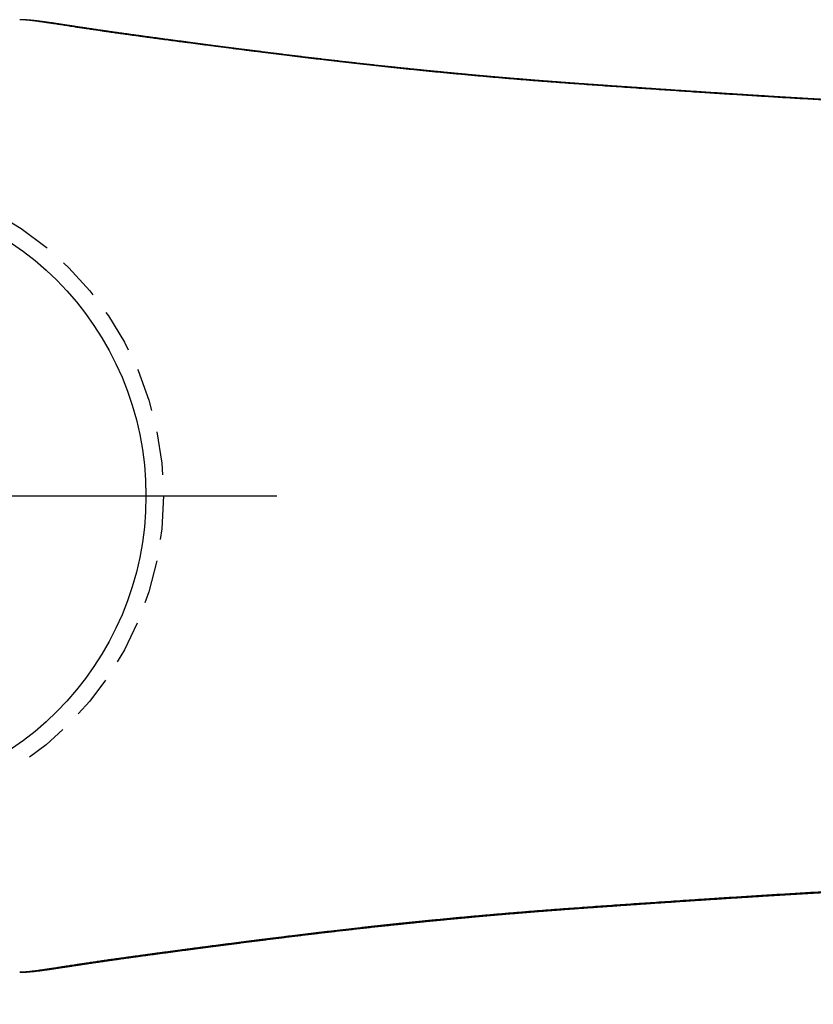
# Model space of a CAD drawing. Header units: centimetres. Extents: x 4120 to 19220, y -7417 to 180.
# Tile 47 of 223: x 9792.11 to 9796.67, y -4289.59 to -4283.94. Entities that reach past the tile are written whole.
import ezdxf

# ---------------------------------------------------------------- set-up
doc = ezdxf.new("R2010")
doc.units = ezdxf.units.CM
doc.linetypes.add('HIDDEN', pattern=[0.375, 0.25, -0.125])
doc.layers.add('A_Wymiary wewnętrzne', color=8, linetype='Continuous')
doc.layers.add('A_Wyposażenie', color=8, linetype='Continuous')
doc.styles.add('marcin', font='arial.ttf', dxfattribs={"width": 0.8, "height": 16})
doc.dimstyles.new('WYM A PROJEKT', dxfattribs={"dimscale": 2, "dimtxt": 16, "dimasz": 0.8, "dimexe": 6, "dimexo": 30, "dimgap": 2, "dimtad": 1, "dimdec": 0, "dimzin": 9, "dimdsep": 46, "dimtxsty": 'marcin', "dimblk": 'WW', "dimcen": 0, "dimdle": 6, "dimse1": 1, "dimse2": 1, "dimclrt": 7, "dimadec": 0, "dimazin": 0, "dimtfac": 1, "dimtdec": 0, "dimtix": 1, "dimtmove": 2, "dimatfit": 3, "dimldrblk": 'WW', "dimfxl": 1, "dimtolj": 1, "dimtzin": 0, "dimarcsym": 0})

# ---------------------------------------------------------------- blocks, each defined once
blk = doc.blocks.new('ORAS_ELECTRA')
for p, q in [((-2.7328, -1.0256), (-2.7328, -1.0252)), ((2.7328, -1.0256), (2.7328, -1.0252)), ((-2.3683, -4.1892), (-2.3674, -4.175)), ((2.3683, -4.1892), (2.3674, -4.1749))]:
    blk.add_line(p, q)
at = {"color": 9, "linetype": 'HIDDEN', "true_color": 0xb8b8b8}
blk.add_circle((0, 0), 1.85, dxfattribs=at)
for points, knots in [([(-2.3674, -4.175), (-2.3684, -4.1615), (-2.3703, -4.1346), (-2.3734, -4.0945), (-2.3764, -4.0546), (-2.3795, -4.0149), (-2.3826, -3.9755), (-2.3857, -3.9364), (-2.3889, -3.8974), (-2.3921, -3.8588), (-2.3953, -3.8204), (-2.3985, -3.7822), (-2.4018, -3.7443), (-2.4051, -3.7067), (-2.4084, -3.6694), (-2.4118, -3.6324), (-2.4152, -3.5952), (-2.4186, -3.5579), (-2.4221, -3.5205), (-2.4257, -3.4835), (-2.4292, -3.4467), (-2.4328, -3.4095), (-2.4365, -3.3718), (-2.4404, -3.3337), (-2.4442, -3.2959), (-2.448, -3.2586), (-2.4519, -3.2216), (-2.4557, -3.185), (-2.4596, -3.1488), (-2.4634, -3.1129), (-2.4672, -3.0775), (-2.4711, -3.0423), (-2.4749, -3.0074), (-2.4788, -2.9727), (-2.4827, -2.9385), (-2.4865, -2.9047), (-2.4903, -2.8713), (-2.4941, -2.8384), (-2.4979, -2.8059), (-2.5017, -2.7739), (-2.5054, -2.7422), (-2.5091, -2.7109), (-2.5129, -2.6799), (-2.5166, -2.6492), (-2.5202, -2.619), (-2.5239, -2.5891), (-2.5276, -2.5583), (-2.5315, -2.5267), (-2.5356, -2.4942), (-2.5396, -2.4623), (-2.5435, -2.4309), (-2.5474, -2.4001), (-2.5512, -2.3698), (-2.555, -2.3401), (-2.5587, -2.3108), (-2.5624, -2.282), (-2.5661, -2.2536), (-2.5696, -2.2257), (-2.5732, -2.1981), (-2.5768, -2.1708), (-2.5803, -2.1438), (-2.5837, -2.1172), (-2.5871, -2.0912), (-2.5905, -2.0657), (-2.5938, -2.0407), (-2.597, -2.0162), (-2.6002, -1.9921), (-2.6033, -1.9685), (-2.6067, -1.9434), (-2.6102, -1.9168), (-2.6139, -1.889), (-2.6175, -1.8619), (-2.6209, -1.8365), (-2.6241, -1.8127), (-2.6271, -1.7904), (-2.6301, -1.7687), (-2.633, -1.7473), (-2.6358, -1.7265), (-2.6389, -1.7044), (-2.6421, -1.6812), (-2.6454, -1.657), (-2.6487, -1.6334), (-2.6518, -1.6106), (-2.6549, -1.5884), (-2.658, -1.5668), (-2.6609, -1.5458), (-2.6638, -1.5254), (-2.6667, -1.5056), (-2.6693, -1.4873), (-2.6718, -1.4702), (-2.6741, -1.4544), (-2.6764, -1.439), (-2.6786, -1.424), (-2.6808, -1.4094), (-2.6829, -1.3951), (-2.685, -1.3813), (-2.687, -1.3678), (-2.6893, -1.3524), (-2.6919, -1.3355), (-2.6947, -1.3171), (-2.6974, -1.2995), (-2.7, -1.2826), (-2.7025, -1.2663), (-2.705, -1.2507), (-2.7073, -1.2358), (-2.7095, -1.2214), (-2.7116, -1.2076), (-2.7136, -1.1944), (-2.7155, -1.1818), (-2.7174, -1.1696), (-2.7191, -1.158), (-2.7207, -1.1467), (-2.7223, -1.1358), (-2.7237, -1.1252), (-2.7251, -1.1151), (-2.7263, -1.1055), (-2.7274, -1.0962), (-2.7285, -1.0873), (-2.7294, -1.0788), (-2.7302, -1.0705), (-2.731, -1.0623), (-2.7316, -1.0542), (-2.7322, -1.0452), (-2.7326, -1.0356), (-2.7327, -1.0289), (-2.7328, -1.0256)], [0, 0, 0, 0, 0.005042, 0.010085, 0.015128, 0.020171, 0.025213, 0.030256, 0.035299, 0.040342, 0.045385, 0.050427, 0.055469, 0.060512, 0.065555, 0.070598, 0.075641, 0.080861, 0.086082, 0.091303, 0.096524, 0.101745, 0.107324, 0.112903, 0.118483, 0.124063, 0.129642, 0.135243, 0.140845, 0.146447, 0.152049, 0.15765, 0.163343, 0.169037, 0.174731, 0.180424, 0.186117, 0.19181, 0.197503, 0.203197, 0.20889, 0.214583, 0.220354, 0.226126, 0.231897, 0.237669, 0.24344, 0.250034, 0.256627, 0.263221, 0.269814, 0.276407, 0.283, 0.289593, 0.296186, 0.302832, 0.309478, 0.316124, 0.322769, 0.32959, 0.336411, 0.343232, 0.350054, 0.356874, 0.363694, 0.370515, 0.377336, 0.384156, 0.390977, 0.399572, 0.408167, 0.416763, 0.425358, 0.432951, 0.440545, 0.448138, 0.455736, 0.463333, 0.470931, 0.480459, 0.489988, 0.499517, 0.509046, 0.518575, 0.528119, 0.537663, 0.547208, 0.556752, 0.566296, 0.57459, 0.582884, 0.591178, 0.599474, 0.60777, 0.616066, 0.624348, 0.63263, 0.640912, 0.653338, 0.665764, 0.678196, 0.690629, 0.703064, 0.715499, 0.727922, 0.740344, 0.752769, 0.765193, 0.777621, 0.79005, 0.802479, 0.814908, 0.827734, 0.84056, 0.853387, 0.866213, 0.879042, 0.891871, 0.904701, 0.917531, 0.931434, 0.945337, 0.95924, 0.980096, 1, 1, 1, 1]), ([(-2.7328, -1.0258), (-2.7328, -1.0261), (-2.7328, -1.0297), (-2.7326, -1.0368), (-2.7322, -1.0473), (-2.7317, -1.0582), (-2.731, -1.0693), (-2.7302, -1.0799), (-2.7293, -1.0899), (-2.7284, -1.0992), (-2.7274, -1.1084), (-2.7264, -1.1174), (-2.7254, -1.1265), (-2.7243, -1.1354), (-2.7231, -1.1445), (-2.722, -1.1532), (-2.7208, -1.1619), (-2.7197, -1.1704), (-2.7185, -1.1788), (-2.7173, -1.1872), (-2.7161, -1.1955), (-2.7149, -1.2038), (-2.7137, -1.2122), (-2.7124, -1.2205), (-2.7112, -1.2289), (-2.7099, -1.2372), (-2.7087, -1.2456), (-2.7074, -1.2541), (-2.7061, -1.2626), (-2.7048, -1.2711), (-2.7035, -1.2797), (-2.7022, -1.2883), (-2.7009, -1.297), (-2.6995, -1.3058), (-2.6982, -1.3147), (-2.6968, -1.3236), (-2.6955, -1.3327), (-2.6941, -1.3418), (-2.6927, -1.351), (-2.6913, -1.3602), (-2.6899, -1.3695), (-2.6885, -1.3789), (-2.687, -1.3884), (-2.6856, -1.3979), (-2.6842, -1.4075), (-2.6827, -1.4173), (-2.6813, -1.4271), (-2.6798, -1.4369), (-2.6783, -1.4469), (-2.6768, -1.457), (-2.6754, -1.4672), (-2.6739, -1.4774), (-2.6723, -1.4878), (-2.6708, -1.4983), (-2.6693, -1.5088), (-2.6678, -1.5193), (-2.6663, -1.5299), (-2.6648, -1.5405), (-2.6632, -1.5513), (-2.6617, -1.5621), (-2.6601, -1.5731), (-2.6586, -1.5841), (-2.657, -1.5952), (-2.6555, -1.6064), (-2.6539, -1.6177), (-2.6523, -1.6291), (-2.6507, -1.6406), (-2.6491, -1.6522), (-2.6475, -1.6639), (-2.6458, -1.6756), (-2.6442, -1.6875), (-2.6425, -1.6995), (-2.6409, -1.7116), (-2.6392, -1.7238), (-2.6375, -1.7361), (-2.6359, -1.7484), (-2.6342, -1.7608), (-2.6325, -1.7734), (-2.6308, -1.7859), (-2.6291, -1.7986), (-2.6273, -1.8114), (-2.6256, -1.8243), (-2.6239, -1.8372), (-2.6221, -1.8503), (-2.6203, -1.8634), (-2.6186, -1.8765), (-2.6168, -1.8898), (-2.615, -1.9031), (-2.6132, -1.9165), (-2.6115, -1.93), (-2.6097, -1.9436), (-2.6078, -1.9572), (-2.606, -1.971), (-2.6042, -1.9848), (-2.6024, -1.9987), (-2.6005, -2.0127), (-2.5987, -2.0267), (-2.5968, -2.0408), (-2.5949, -2.055), (-2.593, -2.0695), (-2.5911, -2.084), (-2.5892, -2.0986), (-2.5873, -2.1133), (-2.5854, -2.128), (-2.5835, -2.1427), (-2.5815, -2.1576), (-2.5796, -2.1725), (-2.5777, -2.1875), (-2.5757, -2.2025), (-2.5738, -2.2176), (-2.5718, -2.2328), (-2.5698, -2.2481), (-2.5679, -2.2635), (-2.5659, -2.2789), (-2.5639, -2.2944), (-2.5619, -2.31), (-2.5599, -2.3256), (-2.5579, -2.3414), (-2.5559, -2.3572), (-2.5539, -2.3731), (-2.5519, -2.3891), (-2.5498, -2.4052), (-2.5478, -2.4214), (-2.5458, -2.4377), (-2.5437, -2.4541), (-2.5416, -2.4706), (-2.5396, -2.487), (-2.5375, -2.5036), (-2.5355, -2.5202), (-2.5334, -2.5369), (-2.5313, -2.5537), (-2.5293, -2.5705), (-2.5272, -2.5874), (-2.5251, -2.6044), (-2.5231, -2.6214), (-2.521, -2.6386), (-2.5189, -2.6558), (-2.5168, -2.6731), (-2.5147, -2.6905), (-2.5127, -2.7079), (-2.5106, -2.7254), (-2.5085, -2.743), (-2.5064, -2.7607), (-2.5043, -2.7784), (-2.5022, -2.7963), (-2.5001, -2.8142), (-2.498, -2.8322), (-2.4959, -2.8502), (-2.4938, -2.8684), (-2.4917, -2.8866), (-2.4896, -2.9049), (-2.4876, -2.9233), (-2.4855, -2.9417), (-2.4834, -2.9603), (-2.4813, -2.9789), (-2.4792, -2.9976), (-2.4771, -3.0164), (-2.475, -3.0352), (-2.4729, -3.0542), (-2.4709, -3.0733), (-2.4688, -3.0924), (-2.4667, -3.1116), (-2.4646, -3.1309), (-2.4625, -3.1502), (-2.4605, -3.1697), (-2.4584, -3.1892), (-2.4564, -3.2088), (-2.4543, -3.2285), (-2.4522, -3.2482), (-2.4502, -3.2681), (-2.4482, -3.288), (-2.4461, -3.308), (-2.4441, -3.3281), (-2.442, -3.3483), (-2.44, -3.3686), (-2.438, -3.3889), (-2.436, -3.4094), (-2.434, -3.4299), (-2.432, -3.4505), (-2.43, -3.4713), (-2.428, -3.4921), (-2.426, -3.513), (-2.424, -3.534), (-2.422, -3.555), (-2.4201, -3.5762), (-2.4181, -3.5975), (-2.4161, -3.6189), (-2.4142, -3.6403), (-2.4122, -3.6619), (-2.4103, -3.6835), (-2.4084, -3.7052), (-2.4065, -3.727), (-2.4045, -3.7489), (-2.4026, -3.771), (-2.4007, -3.7931), (-2.3988, -3.8154), (-2.3969, -3.8377), (-2.3951, -3.8601), (-2.3932, -3.8826), (-2.3914, -3.9051), (-2.3895, -3.9277), (-2.3877, -3.9505), (-2.3858, -3.9734), (-2.384, -3.9965), (-2.3822, -4.0197), (-2.3804, -4.043), (-2.3786, -4.0664), (-2.3768, -4.0893), (-2.3752, -4.1111), (-2.3736, -4.1326), (-2.3721, -4.1524), (-2.3707, -4.171), (-2.3699, -4.1828), (-2.3694, -4.1888), (-2.3694, -4.1893)], [0, 0, 0, 0, 0.000897, 0.014392, 0.028259, 0.042658, 0.057335, 0.071796, 0.084135, 0.095797, 0.106851, 0.118564, 0.128903, 0.139852, 0.150279, 0.16025, 0.169835, 0.179089, 0.188056, 0.196771, 0.205262, 0.213555, 0.22166, 0.22964, 0.237452, 0.24511, 0.252628, 0.260016, 0.267284, 0.274441, 0.281494, 0.28845, 0.295315, 0.302095, 0.308794, 0.315416, 0.32203, 0.328524, 0.334936, 0.341269, 0.347528, 0.353717, 0.35984, 0.365899, 0.371898, 0.377839, 0.383725, 0.389558, 0.39534, 0.401075, 0.406762, 0.412405, 0.418004, 0.423618, 0.429062, 0.434454, 0.439796, 0.445092, 0.450342, 0.455549, 0.460714, 0.465839, 0.470925, 0.475973, 0.480986, 0.485964, 0.490908, 0.49582, 0.500701, 0.505551, 0.510372, 0.515165, 0.519931, 0.524654, 0.529349, 0.534008, 0.538633, 0.543224, 0.547784, 0.552312, 0.556812, 0.561283, 0.565726, 0.570144, 0.574534, 0.578879, 0.58319, 0.587475, 0.591733, 0.595965, 0.60017, 0.60435, 0.608503, 0.612631, 0.616733, 0.620811, 0.624863, 0.628816, 0.632873, 0.6369, 0.640897, 0.644865, 0.648806, 0.652719, 0.656607, 0.660469, 0.664307, 0.668122, 0.671913, 0.675683, 0.679431, 0.683158, 0.686865, 0.690552, 0.694221, 0.697871, 0.701504, 0.70512, 0.708719, 0.712302, 0.715869, 0.719422, 0.72296, 0.726484, 0.730023, 0.733512, 0.736982, 0.740435, 0.743872, 0.747294, 0.7507, 0.754091, 0.75746, 0.760819, 0.764168, 0.767504, 0.770826, 0.774132, 0.777422, 0.780694, 0.783961, 0.787221, 0.790468, 0.793703, 0.796926, 0.800138, 0.803338, 0.806527, 0.809706, 0.812875, 0.816033, 0.819181, 0.82232, 0.82545, 0.828571, 0.831684, 0.83479, 0.837892, 0.840985, 0.84407, 0.847147, 0.850216, 0.853277, 0.856332, 0.859379, 0.862419, 0.865453, 0.868481, 0.871504, 0.87452, 0.877531, 0.880538, 0.883539, 0.886536, 0.889529, 0.892518, 0.895503, 0.898484, 0.901463, 0.904439, 0.907412, 0.910382, 0.913351, 0.916318, 0.919283, 0.922247, 0.92521, 0.928172, 0.931133, 0.934095, 0.937043, 0.939995, 0.942952, 0.945913, 0.948876, 0.95184, 0.954801, 0.957758, 0.960716, 0.963662, 0.966616, 0.969577, 0.972545, 0.975521, 0.978504, 0.981496, 0.984497, 0.98746, 0.990212, 0.992827, 0.995596, 0.997715, 0.99984, 1, 1, 1, 1]), ([(2.3674, -4.175), (2.3684, -4.1612), (2.3704, -4.1336), (2.3735, -4.0926), (2.3766, -4.0517), (2.3798, -4.0111), (2.3829, -3.9707), (2.3862, -3.9305), (2.3894, -3.8906), (2.3927, -3.8509), (2.396, -3.8115), (2.3994, -3.7722), (2.4028, -3.733), (2.4062, -3.694), (2.4097, -3.6553), (2.4132, -3.6169), (2.4167, -3.5788), (2.4202, -3.541), (2.4237, -3.5036), (2.4273, -3.4665), (2.4308, -3.4297), (2.4344, -3.3933), (2.438, -3.3573), (2.4416, -3.3215), (2.4452, -3.2862), (2.4488, -3.2511), (2.4524, -3.2161), (2.4561, -3.1809), (2.4599, -3.1457), (2.4636, -3.1109), (2.4673, -3.0765), (2.4711, -3.042), (2.4749, -3.0074), (2.4788, -2.9727), (2.4827, -2.9385), (2.4865, -2.9047), (2.4903, -2.8713), (2.4941, -2.8384), (2.4979, -2.8059), (2.5017, -2.7739), (2.5054, -2.7422), (2.5091, -2.7109), (2.5129, -2.6799), (2.5166, -2.6492), (2.5202, -2.619), (2.5239, -2.5891), (2.5276, -2.5588), (2.5314, -2.528), (2.5352, -2.4969), (2.5391, -2.4662), (2.5428, -2.4361), (2.5466, -2.4064), (2.5503, -2.3772), (2.5539, -2.3485), (2.5575, -2.3203), (2.561, -2.2925), (2.5647, -2.2638), (2.5686, -2.2341), (2.5725, -2.2035), (2.5764, -2.1736), (2.5802, -2.1443), (2.584, -2.1156), (2.5876, -2.0875), (2.5912, -2.06), (2.5948, -2.033), (2.5983, -2.0067), (2.6017, -1.9808), (2.605, -1.9555), (2.6083, -1.9307), (2.6116, -1.9062), (2.6148, -1.8821), (2.618, -1.8586), (2.6211, -1.8354), (2.6241, -1.8127), (2.6271, -1.7904), (2.6301, -1.7687), (2.633, -1.7473), (2.6358, -1.7265), (2.6389, -1.7044), (2.6421, -1.6812), (2.6454, -1.657), (2.6487, -1.6334), (2.6518, -1.6106), (2.6549, -1.5884), (2.658, -1.5668), (2.6609, -1.5458), (2.6638, -1.5254), (2.6667, -1.5056), (2.6693, -1.4873), (2.6718, -1.4702), (2.6741, -1.4544), (2.6764, -1.439), (2.6786, -1.424), (2.6808, -1.4094), (2.6829, -1.3951), (2.685, -1.3813), (2.687, -1.3678), (2.6893, -1.3524), (2.6919, -1.3355), (2.6947, -1.3171), (2.6974, -1.2995), (2.7, -1.2826), (2.7025, -1.2663), (2.705, -1.2507), (2.7073, -1.2358), (2.7095, -1.2214), (2.7116, -1.2076), (2.7136, -1.1944), (2.7155, -1.1818), (2.7174, -1.1696), (2.7191, -1.158), (2.7207, -1.1467), (2.7223, -1.1358), (2.7237, -1.1252), (2.7251, -1.1151), (2.7263, -1.1055), (2.7274, -1.0962), (2.7285, -1.0873), (2.7294, -1.0788), (2.7302, -1.0705), (2.731, -1.0623), (2.7316, -1.0542), (2.7322, -1.0452), (2.7326, -1.0356), (2.7327, -1.0289), (2.7328, -1.0256)], [0, 0, 0, 0, 0.005164, 0.010329, 0.015494, 0.020658, 0.025822, 0.031005, 0.036188, 0.041372, 0.046555, 0.051738, 0.056984, 0.06223, 0.067476, 0.072723, 0.077968, 0.083214, 0.08846, 0.093707, 0.098953, 0.104199, 0.109444, 0.11469, 0.119937, 0.125183, 0.130428, 0.135872, 0.141317, 0.146762, 0.152206, 0.15765, 0.163343, 0.169037, 0.174731, 0.180424, 0.186117, 0.19181, 0.197503, 0.203197, 0.20889, 0.214583, 0.220354, 0.226126, 0.231897, 0.237669, 0.24344, 0.24976, 0.25608, 0.2624, 0.26872, 0.275039, 0.281377, 0.287715, 0.294054, 0.300392, 0.30673, 0.314114, 0.321498, 0.328883, 0.336267, 0.343651, 0.351036, 0.35842, 0.365804, 0.373187, 0.380571, 0.387955, 0.395339, 0.402843, 0.410348, 0.417853, 0.425358, 0.432951, 0.440545, 0.448138, 0.455736, 0.463333, 0.470931, 0.480459, 0.489988, 0.499517, 0.509046, 0.518575, 0.528119, 0.537663, 0.547208, 0.556752, 0.566296, 0.57459, 0.582884, 0.591178, 0.599474, 0.60777, 0.616066, 0.624348, 0.63263, 0.640912, 0.653338, 0.665764, 0.678196, 0.690629, 0.703064, 0.715499, 0.727921, 0.740344, 0.752769, 0.765193, 0.777621, 0.79005, 0.802479, 0.814908, 0.827734, 0.84056, 0.853387, 0.866213, 0.879042, 0.891871, 0.904701, 0.917531, 0.931434, 0.945337, 0.95924, 0.980096, 1, 1, 1, 1]), ([(2.3694, -4.1893), (2.3698, -4.1839), (2.3706, -4.1731), (2.3718, -4.1568), (2.3731, -4.139), (2.3745, -4.1195), (2.3762, -4.0979), (2.3779, -4.0754), (2.3797, -4.0522), (2.3815, -4.0286), (2.3833, -4.0053), (2.3852, -3.9821), (2.387, -3.959), (2.3888, -3.936), (2.3907, -3.9132), (2.3926, -3.8906), (2.3944, -3.8681), (2.3963, -3.8457), (2.3982, -3.8234), (2.4, -3.8011), (2.4019, -3.7789), (2.4039, -3.7568), (2.4058, -3.7348), (2.4077, -3.713), (2.4096, -3.6912), (2.4115, -3.6696), (2.4135, -3.6481), (2.4154, -3.6267), (2.4174, -3.6054), (2.4193, -3.5842), (2.4213, -3.563), (2.4232, -3.5419), (2.4252, -3.521), (2.4272, -3.5001), (2.4292, -3.4793), (2.4312, -3.4587), (2.4332, -3.4381), (2.4352, -3.4176), (2.4372, -3.3971), (2.4392, -3.3768), (2.4412, -3.3566), (2.4432, -3.3364), (2.4453, -3.3164), (2.4473, -3.2964), (2.4493, -3.2765), (2.4514, -3.2567), (2.4534, -3.237), (2.4555, -3.2174), (2.4575, -3.1978), (2.4596, -3.1783), (2.4616, -3.159), (2.4637, -3.1397), (2.4657, -3.1204), (2.4678, -3.1013), (2.4699, -3.0822), (2.4719, -3.0632), (2.474, -3.0443), (2.4761, -3.0255), (2.4782, -3.0067), (2.4803, -2.988), (2.4823, -2.9694), (2.4844, -2.951), (2.4865, -2.9325), (2.4886, -2.9142), (2.4907, -2.896), (2.4927, -2.8778), (2.4948, -2.8597), (2.4969, -2.8417), (2.499, -2.8238), (2.5011, -2.8059), (2.5032, -2.7881), (2.5052, -2.7704), (2.5073, -2.7528), (2.5094, -2.7352), (2.5115, -2.7178), (2.5136, -2.7003), (2.5156, -2.683), (2.5177, -2.6658), (2.5198, -2.6487), (2.5218, -2.6316), (2.5239, -2.6146), (2.526, -2.5977), (2.528, -2.5808), (2.5301, -2.5641), (2.5321, -2.5474), (2.5342, -2.5309), (2.5362, -2.5144), (2.5382, -2.4979), (2.5403, -2.4816), (2.5423, -2.4653), (2.5443, -2.4491), (2.5463, -2.433), (2.5484, -2.4169), (2.5504, -2.4009), (2.5524, -2.385), (2.5544, -2.3691), (2.5564, -2.3534), (2.5584, -2.3377), (2.5604, -2.3221), (2.5623, -2.3066), (2.5643, -2.2912), (2.5663, -2.2759), (2.5682, -2.2606), (2.5702, -2.2455), (2.5721, -2.2304), (2.5741, -2.2154), (2.576, -2.2004), (2.5779, -2.1856), (2.5798, -2.1708), (2.5817, -2.156), (2.5836, -2.1414), (2.5855, -2.1268), (2.5874, -2.1123), (2.5893, -2.0978), (2.5912, -2.0834), (2.5931, -2.0691), (2.595, -2.0549), (2.5968, -2.0406), (2.5987, -2.0265), (2.6005, -2.0126), (2.6024, -1.9988), (2.6042, -1.9851), (2.606, -1.9714), (2.6078, -1.9578), (2.6096, -1.9443), (2.6113, -1.9309), (2.6131, -1.9176), (2.6149, -1.9043), (2.6166, -1.8911), (2.6184, -1.878), (2.6201, -1.865), (2.6219, -1.8521), (2.6236, -1.8393), (2.6253, -1.8265), (2.627, -1.8138), (2.6287, -1.8012), (2.6304, -1.7886), (2.6321, -1.7762), (2.6338, -1.7639), (2.6354, -1.7516), (2.6371, -1.7394), (2.6387, -1.7273), (2.6404, -1.7153), (2.642, -1.7034), (2.6436, -1.6915), (2.6453, -1.6798), (2.6469, -1.6681), (2.6485, -1.6565), (2.6501, -1.645), (2.6516, -1.6337), (2.6532, -1.6224), (2.6548, -1.6112), (2.6563, -1.6001), (2.6579, -1.5891), (2.6594, -1.5782), (2.6609, -1.5674), (2.6625, -1.5567), (2.664, -1.5461), (2.6655, -1.5356), (2.667, -1.5251), (2.6684, -1.5148), (2.6699, -1.5045), (2.6714, -1.4943), (2.6729, -1.4842), (2.6743, -1.4741), (2.6758, -1.464), (2.6773, -1.4541), (2.6787, -1.4442), (2.6802, -1.4344), (2.6816, -1.4247), (2.683, -1.4151), (2.6845, -1.4056), (2.6859, -1.3961), (2.6873, -1.3868), (2.6887, -1.3775), (2.69, -1.3683), (2.6914, -1.3592), (2.6928, -1.3502), (2.6941, -1.3413), (2.6955, -1.3324), (2.6968, -1.3236), (2.6982, -1.3148), (2.6995, -1.3061), (2.7008, -1.2975), (2.7021, -1.289), (2.7034, -1.2805), (2.7047, -1.2722), (2.7059, -1.2638), (2.7072, -1.2556), (2.7084, -1.2474), (2.7096, -1.2393), (2.7109, -1.2312), (2.7121, -1.2231), (2.7133, -1.2151), (2.7144, -1.2071), (2.7156, -1.199), (2.7168, -1.1911), (2.7179, -1.1831), (2.719, -1.1751), (2.7201, -1.1671), (2.7212, -1.159), (2.7223, -1.1509), (2.7234, -1.1427), (2.7244, -1.1344), (2.7255, -1.1259), (2.7265, -1.1172), (2.7275, -1.1082), (2.7284, -1.099), (2.7293, -1.0896), (2.7302, -1.0799), (2.7309, -1.0698), (2.7316, -1.0593), (2.7322, -1.0484), (2.7326, -1.0375), (2.7328, -1.0299), (2.7328, -1.026), (2.7328, -1.0258)], [0, 0, 0, 0, 0.002013, 0.004064, 0.006124, 0.008739, 0.011458, 0.014318, 0.017349, 0.020341, 0.023344, 0.026338, 0.029325, 0.032303, 0.035274, 0.038238, 0.041195, 0.044145, 0.047102, 0.050061, 0.053023, 0.055986, 0.058948, 0.061908, 0.064862, 0.06781, 0.070751, 0.0737, 0.076654, 0.079609, 0.082565, 0.085523, 0.088481, 0.091442, 0.094405, 0.09737, 0.100337, 0.103307, 0.106281, 0.109257, 0.112238, 0.115222, 0.11821, 0.121202, 0.1242, 0.127202, 0.130209, 0.133222, 0.13624, 0.139265, 0.142296, 0.145333, 0.148377, 0.151428, 0.154487, 0.157553, 0.160627, 0.16371, 0.166801, 0.1699, 0.173009, 0.17612, 0.17924, 0.182368, 0.185506, 0.188653, 0.19181, 0.194977, 0.198155, 0.201343, 0.204543, 0.207753, 0.210975, 0.214209, 0.217456, 0.220715, 0.223986, 0.227263, 0.230551, 0.233856, 0.237175, 0.240507, 0.243851, 0.247205, 0.250567, 0.253941, 0.257333, 0.26074, 0.264163, 0.267601, 0.271056, 0.274528, 0.278022, 0.281533, 0.285058, 0.288597, 0.292151, 0.29572, 0.299304, 0.302905, 0.306523, 0.310158, 0.313811, 0.317482, 0.321172, 0.324882, 0.328613, 0.332364, 0.336136, 0.339931, 0.343749, 0.34759, 0.351456, 0.355347, 0.359264, 0.363208, 0.367179, 0.371179, 0.375209, 0.379269, 0.383227, 0.387284, 0.391364, 0.39547, 0.3996, 0.403756, 0.407937, 0.412143, 0.416375, 0.420632, 0.424916, 0.429225, 0.433559, 0.437953, 0.442359, 0.446791, 0.451251, 0.455738, 0.460254, 0.464801, 0.469379, 0.473989, 0.478633, 0.483312, 0.488022, 0.492775, 0.497554, 0.50236, 0.507196, 0.512061, 0.516957, 0.521884, 0.526845, 0.531839, 0.536868, 0.541934, 0.547037, 0.552179, 0.557362, 0.562587, 0.567856, 0.57317, 0.578531, 0.583942, 0.589408, 0.594979, 0.600591, 0.606246, 0.611946, 0.617692, 0.623487, 0.629332, 0.63523, 0.641182, 0.647192, 0.653261, 0.659393, 0.665591, 0.671859, 0.678198, 0.684615, 0.691113, 0.697728, 0.704351, 0.711049, 0.717826, 0.724686, 0.731635, 0.738677, 0.745819, 0.753069, 0.760433, 0.76792, 0.77554, 0.783304, 0.791226, 0.7993, 0.807517, 0.815916, 0.824516, 0.83334, 0.842415, 0.851774, 0.861455, 0.871507, 0.881988, 0.89297, 0.90452, 0.916238, 0.928628, 0.941738, 0.955575, 0.970002, 0.984693, 0.999125, 1, 1, 1, 1]), ([(-1.7876, -9.841), (-1.7921, -9.8272), (-1.8009, -9.7997), (-1.8139, -9.7571), (-1.8267, -9.7133), (-1.8393, -9.6683), (-1.8515, -9.6231), (-1.8633, -9.5777), (-1.8756, -9.5283), (-1.8885, -9.4747), (-1.9017, -9.4171), (-1.9144, -9.3591), (-1.9267, -9.3006), (-1.9385, -9.2416), (-1.9499, -9.1821), (-1.961, -9.1222), (-1.971, -9.0652), (-1.9803, -9.011), (-1.9887, -8.9598), (-1.9969, -8.9083), (-2.0049, -8.8566), (-2.0126, -8.8047), (-2.0202, -8.7525), (-2.0276, -8.7001), (-2.0347, -8.6476), (-2.0417, -8.5948), (-2.0489, -8.5397), (-2.0561, -8.4822), (-2.0633, -8.4222), (-2.0704, -8.3621), (-2.0773, -8.3018), (-2.084, -8.2412), (-2.0906, -8.1805), (-2.097, -8.1195), (-2.1032, -8.0584), (-2.1093, -7.9972), (-2.1155, -7.9329), (-2.1219, -7.8657), (-2.1283, -7.7953), (-2.1346, -7.7249), (-2.1407, -7.6544), (-2.1467, -7.5828), (-2.1526, -7.5103), (-2.1585, -7.4369), (-2.1642, -7.3633), (-2.1698, -7.2897), (-2.1757, -7.2089), (-2.1821, -7.1209), (-2.1887, -7.0257), (-2.1951, -6.9305), (-2.2021, -6.8246), (-2.2095, -6.708), (-2.2174, -6.5808), (-2.2246, -6.4614), (-2.2312, -6.3497), (-2.2372, -6.2458), (-2.2426, -6.1506), (-2.2475, -6.0641), (-2.2519, -5.9863), (-2.2563, -5.9086), (-2.2604, -5.837), (-2.2641, -5.7713), (-2.2675, -5.7117), (-2.2709, -5.6521), (-2.2743, -5.5927), (-2.2777, -5.5333), (-2.2812, -5.474), (-2.2848, -5.4148), (-2.2884, -5.3557), (-2.292, -5.2968), (-2.2956, -5.2386), (-2.2992, -5.1811), (-2.3029, -5.1244), (-2.3065, -5.0677), (-2.3102, -5.0112), (-2.3141, -4.9501), (-2.3184, -4.8845), (-2.3231, -4.8143), (-2.3277, -4.7443), (-2.3323, -4.6767), (-2.3367, -4.6114), (-2.341, -4.5483), (-2.3454, -4.4855), (-2.3497, -4.4229), (-2.3541, -4.3605), (-2.3585, -4.2984), (-2.3629, -4.2365), (-2.3659, -4.1955), (-2.3674, -4.1749)], [0, 0, 0, 0, 0.008254, 0.016507, 0.025317, 0.034126, 0.042936, 0.051746, 0.060556, 0.071566, 0.082578, 0.093589, 0.1046, 0.115711, 0.126823, 0.137935, 0.149046, 0.158432, 0.167818, 0.177204, 0.186591, 0.195976, 0.205383, 0.21479, 0.224198, 0.233605, 0.243012, 0.253602, 0.264194, 0.274785, 0.285377, 0.295967, 0.306582, 0.317197, 0.327813, 0.338428, 0.349043, 0.361157, 0.373272, 0.385388, 0.397503, 0.409617, 0.422179, 0.434741, 0.447303, 0.459865, 0.472427, 0.488628, 0.50483, 0.521032, 0.537233, 0.558838, 0.580443, 0.602048, 0.619714, 0.63738, 0.655045, 0.668297, 0.681548, 0.694797, 0.708046, 0.718249, 0.728453, 0.738657, 0.74886, 0.759063, 0.769284, 0.779506, 0.789728, 0.79995, 0.810172, 0.82009, 0.830008, 0.839927, 0.849846, 0.859764, 0.872181, 0.884598, 0.897015, 0.909432, 0.920744, 0.932056, 0.943368, 0.954679, 0.966009, 0.97734, 0.98867, 1, 1, 1, 1]), ([(1.7876, -9.841), (1.7921, -9.8272), (1.8009, -9.7997), (1.814, -9.7567), (1.827, -9.7122), (1.8399, -9.6661), (1.8524, -9.6198), (1.8644, -9.5733), (1.8761, -9.5264), (1.8874, -9.4791), (1.8984, -9.4314), (1.9091, -9.3835), (1.9194, -9.3354), (1.9294, -9.287), (1.9391, -9.2384), (1.9485, -9.1895), (1.9576, -9.1404), (1.9665, -9.091), (1.9752, -9.0412), (1.9836, -8.9909), (1.9919, -8.9402), (1.9999, -8.8892), (2.0077, -8.838), (2.0153, -8.7866), (2.0227, -8.735), (2.0299, -8.6832), (2.0369, -8.6312), (2.0438, -8.579), (2.0506, -8.5261), (2.0573, -8.4724), (2.0638, -8.418), (2.0703, -8.3634), (2.0765, -8.3086), (2.0832, -8.2491), (2.0901, -8.1848), (2.0974, -8.1157), (2.1044, -8.0464), (2.1115, -7.975), (2.1185, -7.9015), (2.1255, -7.8259), (2.1323, -7.7501), (2.139, -7.6742), (2.1454, -7.5982), (2.1517, -7.522), (2.1578, -7.4456), (2.1638, -7.3692), (2.1696, -7.2926), (2.1757, -7.2099), (2.1821, -7.1209), (2.1887, -7.0257), (2.1951, -6.9305), (2.2021, -6.8246), (2.2095, -6.708), (2.2174, -6.5808), (2.2242, -6.4678), (2.23, -6.369), (2.235, -6.2843), (2.2398, -6.1997), (2.2445, -6.1176), (2.249, -6.0381), (2.2534, -5.9611), (2.2577, -5.8842), (2.2617, -5.8125), (2.2655, -5.7459), (2.269, -5.6846), (2.2725, -5.6233), (2.2761, -5.5621), (2.2795, -5.503), (2.2829, -5.446), (2.2862, -5.391), (2.2896, -5.3361), (2.2929, -5.2814), (2.2964, -5.2259), (2.3, -5.1696), (2.3036, -5.1125), (2.3073, -5.0555), (2.311, -4.9987), (2.3149, -4.9387), (2.319, -4.8755), (2.3234, -4.8092), (2.3278, -4.7431), (2.3322, -4.6772), (2.3367, -4.6115), (2.3412, -4.546), (2.3457, -4.4808), (2.3501, -4.4172), (2.3545, -4.3552), (2.3588, -4.2948), (2.3631, -4.2347), (2.3659, -4.1949), (2.3674, -4.1749)], [0, 0, 0, 0, 0.008254, 0.016507, 0.02553, 0.034553, 0.043576, 0.052599, 0.061622, 0.070733, 0.079845, 0.088957, 0.098069, 0.10718, 0.116312, 0.125444, 0.134576, 0.143708, 0.15284, 0.162117, 0.171395, 0.180673, 0.189951, 0.199229, 0.208526, 0.217824, 0.227123, 0.236421, 0.245719, 0.255331, 0.264944, 0.274557, 0.28417, 0.293783, 0.305821, 0.31786, 0.329899, 0.341938, 0.354976, 0.368015, 0.381054, 0.394094, 0.407132, 0.420191, 0.43325, 0.446309, 0.459368, 0.472427, 0.488628, 0.50483, 0.521031, 0.537233, 0.558838, 0.580443, 0.602048, 0.616437, 0.630826, 0.645215, 0.659604, 0.672724, 0.685844, 0.698965, 0.712084, 0.72259, 0.733096, 0.743602, 0.754107, 0.764612, 0.774114, 0.783617, 0.793119, 0.802622, 0.812124, 0.822104, 0.832085, 0.842066, 0.852047, 0.862028, 0.873762, 0.885496, 0.89723, 0.908963, 0.920715, 0.932467, 0.944219, 0.955971, 0.966978, 0.977985, 0.988993, 1, 1, 1, 1]), ([(-2.3694, -4.1893), (-2.3689, -4.196), (-2.3677, -4.2128), (-2.3658, -4.2399), (-2.3636, -4.2706), (-2.3614, -4.3014), (-2.3592, -4.3325), (-2.357, -4.3638), (-2.3548, -4.3953), (-2.3526, -4.4269), (-2.3503, -4.4588), (-2.3481, -4.4908), (-2.3459, -4.5231), (-2.3437, -4.5555), (-2.3414, -4.5881), (-2.3392, -4.621), (-2.337, -4.654), (-2.3347, -4.6873), (-2.3325, -4.7208), (-2.3302, -4.7545), (-2.3279, -4.7884), (-2.3257, -4.8226), (-2.3234, -4.8571), (-2.3211, -4.8919), (-2.3188, -4.927), (-2.3165, -4.9624), (-2.3142, -4.9981), (-2.3118, -5.0341), (-2.3095, -5.0704), (-2.3072, -5.1068), (-2.3049, -5.1429), (-2.3026, -5.1783), (-2.3004, -5.213), (-2.2982, -5.2472), (-2.2961, -5.2809), (-2.2941, -5.3138), (-2.2921, -5.3462), (-2.2901, -5.3781), (-2.2882, -5.4102), (-2.2863, -5.4424), (-2.2843, -5.4747), (-2.2824, -5.5072), (-2.2805, -5.5398), (-2.2786, -5.5727), (-2.2766, -5.6065), (-2.2746, -5.6413), (-2.2725, -5.6773), (-2.2704, -5.7142), (-2.2682, -5.7521), (-2.266, -5.7912), (-2.2637, -5.8316), (-2.2614, -5.8732), (-2.2589, -5.9162), (-2.2564, -5.9604), (-2.2538, -6.0061), (-2.2512, -6.0533), (-2.2484, -6.1023), (-2.2455, -6.1533), (-2.2424, -6.2068), (-2.2391, -6.2631), (-2.2357, -6.323), (-2.2319, -6.3876), (-2.2276, -6.459), (-2.2228, -6.5391), (-2.2172, -6.6307), (-2.2114, -6.7246), (-2.2056, -6.814), (-2.2006, -6.8915), (-2.1959, -6.9613), (-2.1916, -7.0254), (-2.1874, -7.0853), (-2.1834, -7.1417), (-2.1795, -7.1971), (-2.1755, -7.2517), (-2.1715, -7.3058), (-2.1675, -7.3575), (-2.1637, -7.4073), (-2.1599, -7.4554), (-2.1562, -7.5024), (-2.1525, -7.5485), (-2.1488, -7.5936), (-2.1451, -7.6379), (-2.1414, -7.6812), (-2.1377, -7.7238), (-2.134, -7.7657), (-2.1303, -7.8068), (-2.1267, -7.8473), (-2.123, -7.8872), (-2.1193, -7.9265), (-2.1157, -7.9652), (-2.112, -8.0032), (-2.1083, -8.0407), (-2.1046, -8.0777), (-2.1009, -8.1144), (-2.0972, -8.1508), (-2.0934, -8.1868), (-2.0896, -8.2226), (-2.0858, -8.2581), (-2.082, -8.2933), (-2.0781, -8.3282), (-2.0742, -8.3629), (-2.0702, -8.3973), (-2.0662, -8.4314), (-2.0622, -8.4653), (-2.0582, -8.4988), (-2.0541, -8.5324), (-2.0499, -8.566), (-2.0456, -8.5998), (-2.0412, -8.6335), (-2.0368, -8.667), (-2.0324, -8.7004), (-2.0279, -8.7337), (-2.0233, -8.7668), (-2.0186, -8.7998), (-2.0139, -8.8326), (-2.0091, -8.8653), (-2.0043, -8.8979), (-1.9994, -8.9303), (-1.9944, -8.9626), (-1.9893, -8.9948), (-1.9842, -9.0268), (-1.9789, -9.0587), (-1.9736, -9.0905), (-1.9682, -9.1222), (-1.9627, -9.1541), (-1.957, -9.1859), (-1.9512, -9.2177), (-1.9453, -9.2496), (-1.9393, -9.2814), (-1.9332, -9.3132), (-1.9269, -9.3449), (-1.9205, -9.3766), (-1.9139, -9.4082), (-1.9073, -9.4398), (-1.9005, -9.4712), (-1.8935, -9.5025), (-1.8864, -9.5338), (-1.8792, -9.565), (-1.8719, -9.5959), (-1.8645, -9.6266), (-1.8569, -9.6569), (-1.8493, -9.6869), (-1.8416, -9.7166), (-1.8338, -9.746), (-1.8258, -9.7751), (-1.8178, -9.8037), (-1.8098, -9.8319), (-1.8023, -9.8576), (-1.7973, -9.874), (-1.7952, -9.8811)], [0, 0, 0, 0, 0.003717, 0.009313, 0.014928, 0.020555, 0.026233, 0.03193, 0.037647, 0.043385, 0.049146, 0.054929, 0.060735, 0.066566, 0.072421, 0.078302, 0.08421, 0.090145, 0.096108, 0.102101, 0.108124, 0.114179, 0.120284, 0.12643, 0.132619, 0.138851, 0.145129, 0.151456, 0.157822, 0.164262, 0.170565, 0.17674, 0.182798, 0.188746, 0.194593, 0.200378, 0.205891, 0.21142, 0.216964, 0.222524, 0.228101, 0.233694, 0.239304, 0.244935, 0.25068, 0.256699, 0.262858, 0.269171, 0.275654, 0.282327, 0.289211, 0.29633, 0.303656, 0.31119, 0.318955, 0.326981, 0.335304, 0.343968, 0.353032, 0.362574, 0.372698, 0.383557, 0.395482, 0.409046, 0.424384, 0.442107, 0.456898, 0.469886, 0.481632, 0.49246, 0.502582, 0.51214, 0.521235, 0.530868, 0.540056, 0.548857, 0.557329, 0.565515, 0.573524, 0.581406, 0.589126, 0.596695, 0.604126, 0.611427, 0.618606, 0.625673, 0.632633, 0.639493, 0.646258, 0.652934, 0.659525, 0.665978, 0.67238, 0.678735, 0.685044, 0.691309, 0.697531, 0.703712, 0.709852, 0.715953, 0.722016, 0.728043, 0.734034, 0.739991, 0.745914, 0.751731, 0.757726, 0.763707, 0.769675, 0.775628, 0.781568, 0.787493, 0.793405, 0.799302, 0.805186, 0.811056, 0.816912, 0.822755, 0.828583, 0.834399, 0.840201, 0.845993, 0.851773, 0.857574, 0.863393, 0.869228, 0.875078, 0.880939, 0.88681, 0.892689, 0.898573, 0.904459, 0.910345, 0.916229, 0.922108, 0.927981, 0.933845, 0.93973, 0.945574, 0.951371, 0.95712, 0.962821, 0.968473, 0.974077, 0.979632, 0.985144, 0.990541, 0.995855, 1, 1, 1, 1]), ([(1.7949, -9.8823), (1.7975, -9.8735), (1.8028, -9.8559), (1.8106, -9.8291), (1.8184, -9.8019), (1.8261, -9.7741), (1.8338, -9.7459), (1.8414, -9.7173), (1.849, -9.6882), (1.8565, -9.6588), (1.8638, -9.6291), (1.8711, -9.5991), (1.8783, -9.5688), (1.8855, -9.5381), (1.8925, -9.5072), (1.8994, -9.476), (1.9062, -9.4447), (1.9129, -9.4133), (1.9194, -9.3818), (1.9258, -9.3502), (1.9321, -9.3186), (1.9383, -9.2869), (1.9443, -9.2551), (1.9502, -9.2232), (1.956, -9.1914), (1.9617, -9.1595), (1.9673, -9.1276), (1.9727, -9.0957), (1.9781, -9.0638), (1.9833, -9.0319), (1.9885, -9.0001), (1.9935, -8.9682), (1.9985, -8.9361), (2.0034, -8.9039), (2.0082, -8.8716), (2.013, -8.8391), (2.0177, -8.8065), (2.0223, -8.7737), (2.0269, -8.7408), (2.0314, -8.7078), (2.0358, -8.6746), (2.0402, -8.6413), (2.0446, -8.6079), (2.0488, -8.5743), (2.053, -8.5406), (2.0572, -8.5067), (2.0613, -8.473), (2.0653, -8.4393), (2.0693, -8.4056), (2.0732, -8.3717), (2.077, -8.3375), (2.0809, -8.3031), (2.0847, -8.2684), (2.0885, -8.2335), (2.0922, -8.1983), (2.096, -8.1628), (2.0996, -8.127), (2.1033, -8.091), (2.1069, -8.0546), (2.1106, -8.018), (2.1141, -7.981), (2.1177, -7.9437), (2.1213, -7.9058), (2.1248, -7.8673), (2.1284, -7.8282), (2.132, -7.7886), (2.1355, -7.7483), (2.1391, -7.7075), (2.1427, -7.666), (2.1462, -7.6238), (2.1498, -7.5808), (2.1534, -7.5371), (2.157, -7.4925), (2.1606, -7.4471), (2.1642, -7.4008), (2.1678, -7.3536), (2.1715, -7.3052), (2.1752, -7.2553), (2.179, -7.2035), (2.1829, -7.1496), (2.1869, -7.0931), (2.191, -7.0338), (2.1953, -6.9708), (2.1998, -6.9032), (2.2046, -6.8296), (2.2099, -6.7478), (2.2157, -6.6552), (2.2215, -6.5608), (2.2269, -6.4719), (2.2314, -6.3963), (2.2353, -6.329), (2.2389, -6.268), (2.2421, -6.2114), (2.2452, -6.1581), (2.2482, -6.1057), (2.2511, -6.0541), (2.254, -6.003), (2.2568, -5.9542), (2.2594, -5.9073), (2.262, -5.862), (2.2645, -5.8182), (2.2669, -5.7757), (2.2692, -5.7347), (2.2715, -5.695), (2.2737, -5.6566), (2.2759, -5.6194), (2.278, -5.5831), (2.2799, -5.549), (2.2819, -5.5162), (2.2838, -5.4842), (2.2857, -5.4517), (2.2876, -5.4193), (2.2896, -5.387), (2.2916, -5.3549), (2.2935, -5.3229), (2.2955, -5.291), (2.2975, -5.2589), (2.2996, -5.2263), (2.3017, -5.193), (2.3038, -5.1592), (2.306, -5.1247), (2.3083, -5.0897), (2.3106, -5.0541), (2.3129, -5.0179), (2.3153, -4.9815), (2.3176, -4.9453), (2.32, -4.9096), (2.3223, -4.8741), (2.3246, -4.839), (2.3269, -4.8041), (2.3292, -4.7696), (2.3315, -4.7353), (2.3338, -4.7014), (2.336, -4.6677), (2.3383, -4.6342), (2.3406, -4.6009), (2.3428, -4.5679), (2.3451, -4.5351), (2.3473, -4.5024), (2.3496, -4.47), (2.3518, -4.4378), (2.354, -4.4058), (2.3563, -4.374), (2.3585, -4.3423), (2.3607, -4.3109), (2.3629, -4.2796), (2.3652, -4.2486), (2.3673, -4.2185), (2.3687, -4.1987), (2.3694, -4.1892)], [0, 0, 0, 0, 0.005038, 0.010202, 0.015438, 0.020746, 0.026129, 0.031616, 0.037148, 0.042728, 0.048356, 0.054031, 0.059753, 0.065522, 0.071336, 0.07721, 0.083054, 0.088907, 0.094767, 0.100633, 0.106501, 0.11237, 0.118237, 0.124099, 0.129955, 0.135801, 0.141637, 0.147458, 0.153264, 0.159052, 0.16482, 0.170592, 0.17638, 0.182182, 0.187997, 0.193826, 0.199669, 0.205525, 0.211396, 0.217281, 0.22318, 0.229093, 0.23502, 0.240962, 0.246917, 0.252887, 0.258873, 0.264744, 0.270655, 0.276599, 0.282577, 0.288591, 0.29464, 0.300727, 0.306852, 0.313017, 0.319222, 0.32547, 0.331761, 0.338097, 0.34448, 0.35091, 0.357432, 0.364069, 0.37079, 0.377602, 0.384508, 0.391515, 0.398627, 0.405853, 0.413199, 0.420673, 0.428284, 0.436043, 0.443961, 0.451976, 0.460197, 0.46869, 0.477489, 0.486643, 0.49621, 0.506268, 0.516924, 0.528329, 0.540707, 0.554406, 0.569958, 0.587907, 0.602425, 0.615225, 0.626448, 0.6367, 0.646277, 0.655311, 0.663901, 0.672996, 0.681665, 0.689963, 0.697946, 0.705657, 0.713128, 0.720386, 0.727407, 0.734186, 0.740753, 0.747131, 0.753341, 0.759398, 0.764702, 0.770296, 0.775908, 0.781502, 0.78708, 0.792642, 0.798188, 0.803719, 0.809237, 0.814915, 0.820728, 0.826637, 0.832648, 0.83877, 0.845009, 0.851377, 0.857823, 0.864175, 0.870479, 0.876735, 0.882947, 0.889115, 0.895241, 0.901326, 0.907364, 0.913372, 0.919351, 0.925301, 0.931224, 0.93712, 0.942989, 0.948834, 0.954654, 0.960451, 0.966225, 0.971977, 0.977708, 0.983419, 0.989109, 0.994754, 1, 1, 1, 1])]:
    blk.add_open_spline(points, degree=3, knots=knots)
blk = doc.blocks.new('Wyposażenie sanitarne blok')
at = {"layer": 'A_Wyposażenie'}
blk.add_lwpolyline([(722.5128, -336.4465), (727.5128, -336.4465)], dxfattribs=at)
at = {"layer": 'A_Wyposażenie', "linetype": 'Continuous'}
blk.add_circle((725.0128, -336.4465), 1.75, dxfattribs=at)
at = {"layer": 'A_Wyposażenie', "rotation": 90}
blk.add_blockref('ORAS_ELECTRA', (725.0128, -336.4465), dxfattribs=at)
blk = doc.blocks.new('WW')
at = {"color": 80, "ltscale": 2}
blk.add_line((3, 3), (-3, -3), dxfattribs=at)
at = {"ltscale": 2}
for p, q in [((0, -3), (0, 3)), ((-3, 0), (3, 0))]:
    blk.add_line(p, q, dxfattribs=at)
blk = doc.blocks.new('*D2089')
at = {"layer": 'A_Wymiary wewnętrzne', "color": 0, "lineweight": -2}
blk.add_line((9786.1751, -4241.7297), (9990.9751, -4241.7297), dxfattribs=at)
at = {"layer": 'Defpoints', "color": 0}
for p in [(9992.5751, -4240.9797), (9992.5751, -4241.7297), (9784.5751, -4304.1334)]:
    blk.add_point(p, dxfattribs=at)
at = {"layer": 'A_Wymiary wewnętrzne', "color": 0, "lineweight": -2, "xscale": 1.6, "yscale": 1.6, "zscale": 1.6, "rotation": 180}
blk.add_blockref('WW', (9784.5751, -4241.7297), dxfattribs=at)
at = {"layer": 'A_Wymiary wewnętrzne', "color": 0, "lineweight": -2, "xscale": 1.6, "yscale": 1.6, "zscale": 1.6}
blk.add_blockref('WW', (9992.5751, -4241.7297), dxfattribs=at)
at = {"layer": 'A_Wymiary wewnętrzne', "color": 7, "insert": (9888.5751, -4229.5617), "char_height": 16, "attachment_point": 5, "style": 'marcin'}
blk.add_mtext('\\A1;208', dxfattribs=at)

msp = doc.modelspace()

# ---------------------------------------------------------------- block references
msp.add_blockref('Wyposażenie sanitarne blok', (9066.0751, -3950.2297))

# ---------------------------------------------------------------- dimensions: what is measured, and where the dimension line sits
at = {"layer": 'A_Wymiary wewnętrzne'}
dim = msp.add_linear_dim(base=(9992.5751, -4241.7297), p1=(9784.5751, -4304.1334), p2=(9992.5751, -4240.9797), dimstyle='WYM A PROJEKT', override={"dimdsep": 44}, dxfattribs=at)
dim.commit()
dim.dimension.update_dxf_attribs({"geometry": '*D2089', "text_midpoint": (9888.5751, -4229.5617)})

doc.saveas('drawing.dxf')
